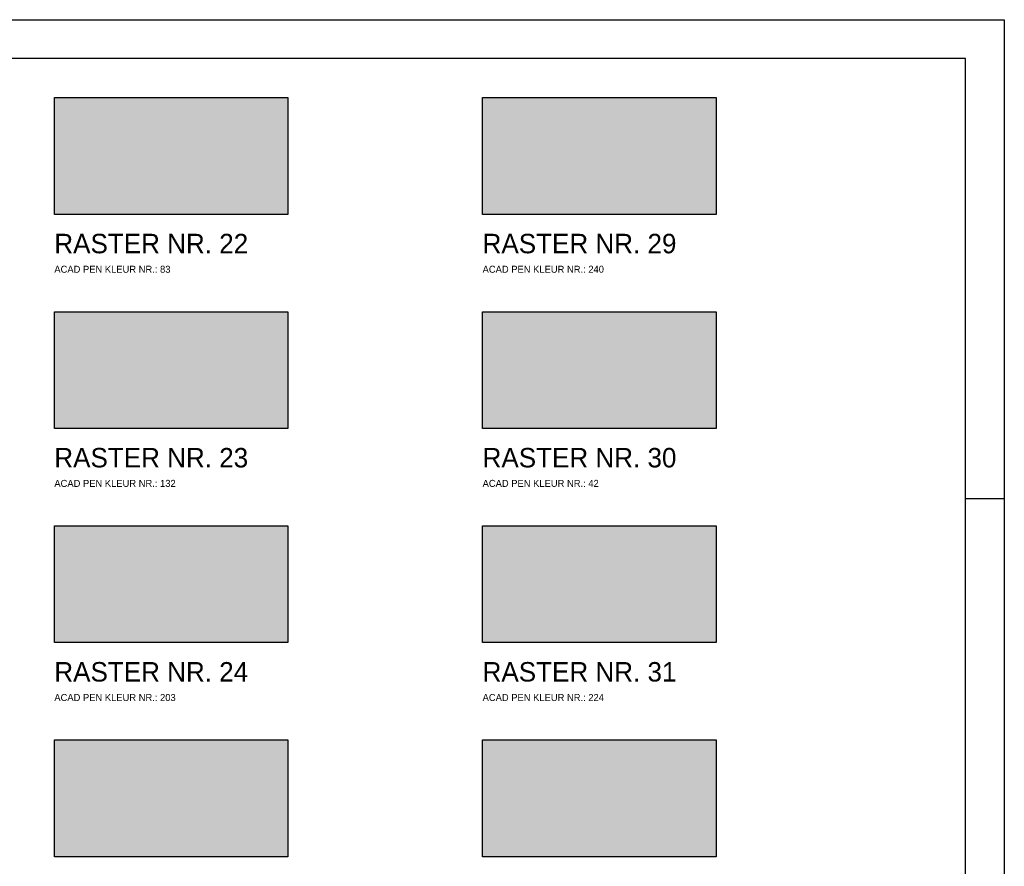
# Model space of a CAD drawing. Extents: x 145187 to 222247, y 87753 to 171871.
# Tile 3 of 37: x 145528 to 145781, y 87956 to 88173. Entities that reach past the tile are written whole.
import ezdxf

# ---------------------------------------------------------------- set-up
doc = ezdxf.new("R2010")
doc.units = 0
doc.header["$LTSCALE"] = 5
doc.header["$MEASUREMENT"] = 0
doc.layers.get('0').update_dxf_attribs({"linetype": 'CONTINUOUS'})
for name, color, linetype in [('A--L$1A-_RASTER_NR_22', 83, 'CONTINUOUS'), ('A--L$1A-_RASTER_NR_23', 132, 'CONTINUOUS'), ('A--L$1A-_RASTER_NR_24', 203, 'CONTINUOUS'), ('A--L$1A-_RASTER_NR_25', 65, 'CONTINUOUS'), ('A--L$1A-_RASTER_NR_29', 240, 'CONTINUOUS'), ('A--L$1A-_RASTER_NR_30', 42, 'CONTINUOUS'), ('A--L$1A-_RASTER_NR_31', 224, 'CONTINUOUS'), ('A--L$1A-_RASTER_NR_32', 154, 'CONTINUOUS'), ('A--L$7A-_RASTERCONTOUR', 3, 'CONTINUOUS'), ('AM$1B1--_HOOGTE_MAATV', 1, 'CONTINUOUS'), ('AT$1A-18_TEKST', 1, 'CONTINUOUS'), ('AT$1A-50_TEKST', 4, 'CONTINUOUS'), ('X--L$4A-_STEMPEL', 7, 'CONTINUOUS')]:
    doc.layers.add(name, color=color, linetype=linetype)
doc.styles.add('B-01', font='b-gbp')

# ---------------------------------------------------------------- blocks, each defined once
blk = doc.blocks.new('KAD_A2')
at = {"layer": 'X--L$4A-_STEMPEL', "color": 1}
blk.add_line((0, 287), (10, 287), dxfattribs=at)
blk.add_lwpolyline([(-584, -10), (-584, 410), (10, 410), (10, -10)], close=True, dxfattribs=at)
at = {"layer": 'X--L$4A-_STEMPEL', "color": 4}
blk.add_lwpolyline([(0, 25), (0, 400), (-574, 400), (-574, 0), (-25, 0)], dxfattribs=at)
blk = doc.blocks.new('C_RASTER')
at = {"layer": 'A--L$1A-_RASTER_NR_22'}
blk.add_solid([(-234, 360), (-234, 390), (-174, 360), (-174, 390)], dxfattribs=at)
at = {"layer": 'A--L$1A-_RASTER_NR_23'}
blk.add_solid([(-234, 305), (-234, 335), (-174, 305), (-174, 335)], dxfattribs=at)
at = {"layer": 'A--L$1A-_RASTER_NR_24'}
blk.add_solid([(-234, 250), (-234, 280), (-174, 250), (-174, 280)], dxfattribs=at)
at = {"layer": 'A--L$1A-_RASTER_NR_25'}
blk.add_solid([(-234, 195), (-234, 225), (-174, 195), (-174, 225)], dxfattribs=at)
at = {"layer": 'A--L$1A-_RASTER_NR_29'}
blk.add_solid([(-124, 360), (-124, 390), (-64, 360), (-64, 390)], dxfattribs=at)
at = {"layer": 'A--L$1A-_RASTER_NR_30'}
blk.add_solid([(-124, 305), (-124, 335), (-64, 305), (-64, 335)], dxfattribs=at)
at = {"layer": 'A--L$1A-_RASTER_NR_31'}
blk.add_solid([(-124, 250), (-124, 280), (-64, 250), (-64, 280)], dxfattribs=at)
at = {"layer": 'A--L$1A-_RASTER_NR_32'}
blk.add_solid([(-124, 195), (-124, 225), (-64, 195), (-64, 225)], dxfattribs=at)
at = {"layer": 'A--L$7A-_RASTERCONTOUR'}
for points in [[(-234, 390), (-174, 390), (-174, 360), (-234, 360)], [(-124, 390), (-64, 390), (-64, 360), (-124, 360)], [(-234, 335), (-174, 335), (-174, 305), (-234, 305)], [(-124, 335), (-64, 335), (-64, 305), (-124, 305)], [(-234, 280), (-174, 280), (-174, 250), (-234, 250)], [(-124, 280), (-64, 280), (-64, 250), (-124, 250)], [(-234, 225), (-174, 225), (-174, 195), (-234, 195)], [(-124, 225), (-64, 225), (-64, 195), (-124, 195)]]:
    blk.add_lwpolyline(points, close=True, dxfattribs=at)
at = {"layer": 'AM$1B1--_HOOGTE_MAATV'}
blk.add_blockref('KAD_A2', (0, 0), dxfattribs=at)
at = {"layer": 'AT$1A-18_TEKST', "style": 'B-01'}
for s, p in [('ACAD PEN KLEUR NR.: 83', (-234, 345)), ('ACAD PEN KLEUR NR.: 240', (-124, 345)), ('ACAD PEN KLEUR NR.: 132', (-234, 290)), ('ACAD PEN KLEUR NR.: 42', (-124, 290)), ('ACAD PEN KLEUR NR.: 203', (-234, 235)), ('ACAD PEN KLEUR NR.: 224', (-124, 235))]:
    blk.add_text(s, height=1.8, dxfattribs=at).set_placement(p)
at = {"layer": 'AT$1A-50_TEKST', "style": 'B-01'}
for s, p in [('RASTER NR. 22', (-234, 350)), ('RASTER NR. 29', (-124, 350)), ('RASTER NR. 23', (-234, 295)), ('RASTER NR. 30', (-124, 295)), ('RASTER NR. 24', (-234, 240)), ('RASTER NR. 31', (-124, 240))]:
    blk.add_text(s, height=5, dxfattribs=at).set_placement(p)

msp = doc.modelspace()

# ---------------------------------------------------------------- block references
at = {"linetype": 'Continuous'}
msp.add_blockref('C_RASTER', (145771, 87763), dxfattribs=at)

doc.saveas('drawing.dxf')
